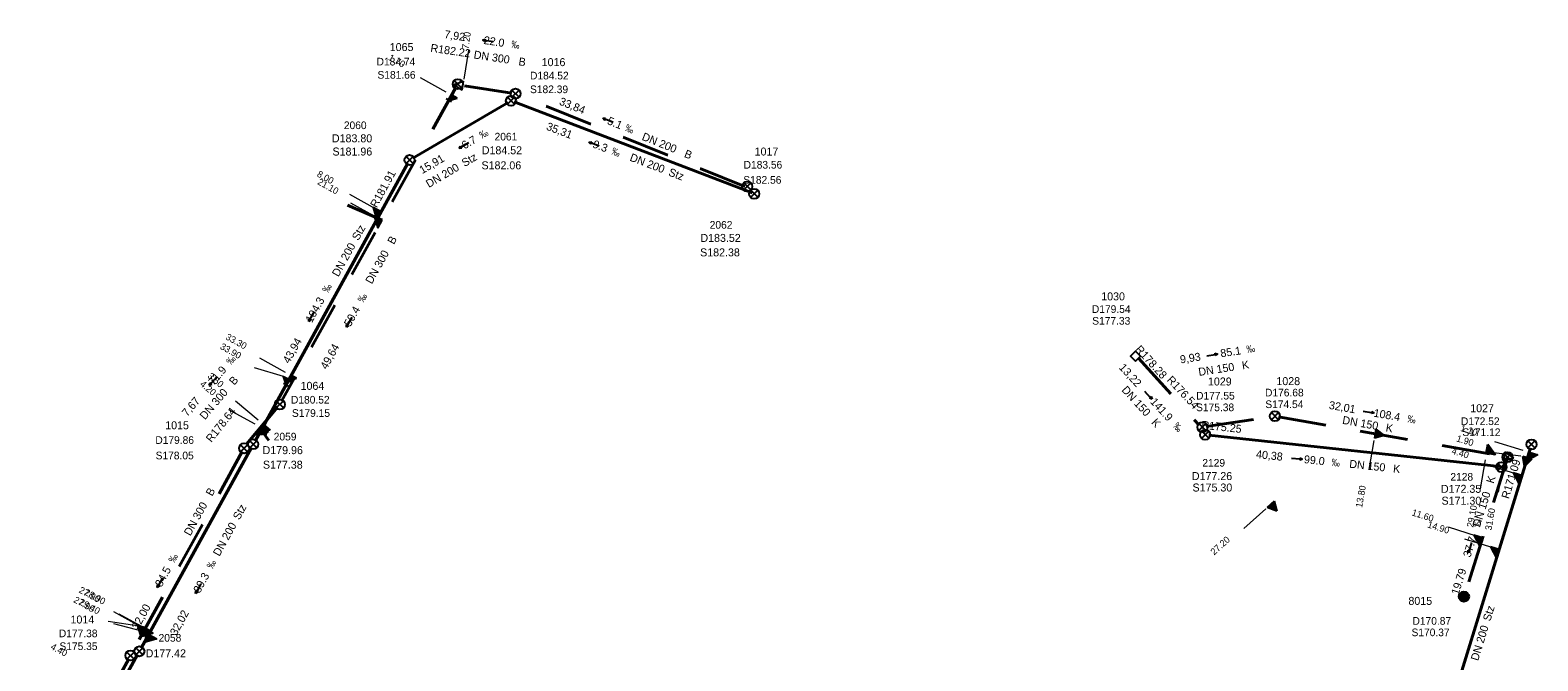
# Model space of a CAD drawing. Header units: millimetres. Extents: x 3490434 to 3491273, y 5754222 to 5754907.
# Tile 8 of 17: x 3490636 to 3490840, y 5754659 to 5754744. Entities that reach past the tile are written whole.
import ezdxf

# ---------------------------------------------------------------- set-up
doc = ezdxf.new("R2010")
doc.units = ezdxf.units.MM
for name, color, linetype in [('Default_kanal_anschluss_l', 7, 'Continuous'), ('Default_kanal_anschluss_s', 7, 'Continuous'), ('Default_kanal_anschluss_t', 7, 'Continuous'), ('Default_kanal_haltungen_l', 7, 'Continuous'), ('Default_kanal_haltungen_s', 7, 'Continuous'), ('Default_kanal_haltungen_t', 7, 'Continuous'), ('Default_kanal_schacht_s', 7, 'Continuous'), ('Default_kanal_schacht_t', 7, 'Continuous')]:
    doc.layers.add(name, color=color, linetype=linetype)
doc.styles.get("Standard").update_dxf_attribs({"font": 'ARIALN.TTF'})

# ---------------------------------------------------------------- blocks, each defined once
blk = doc.blocks.new('Schacht 1001')
at = {"color": 254, "true_color": 0xd3d3d3}
for p, q in [((0.35, 0.35), (-0.35, -0.35)), ((-0.35, 0.35), (0.35, -0.35))]:
    blk.add_line(p, q, dxfattribs=at)
blk.add_circle((0, 0), 0.5, dxfattribs=at)
blk = doc.blocks.new('Schacht 3000')
at = {"color": 254, "true_color": 0xd3d3d3}
blk.add_lwpolyline([(0, -0.71), (0.71, 0), (0, 0.71), (-0.71, 0)], close=True, dxfattribs=at)
blk = doc.blocks.new('Schacht 1501')
at = {"true_color": 0xd3d3d3}
h = blk.add_hatch(color=254, dxfattribs=at)
edge = h.paths.add_edge_path()
edge.add_arc((0, 0), 0.5, 0, 360)
at = {"color": 254, "true_color": 0xd3d3d3}
blk.add_circle((0, 0), 0.5, dxfattribs=at)
blk = doc.blocks.new('Promille Kanalhaltung')
at = {"color": 254, "true_color": 0xd3d3d3, "insert": (-1.05, 0), "char_height": 1, "attachment_point": 1, "rotation": 90}
blk.add_mtext_dynamic_manual_height_columns('‰', width=1.5118, gutter_width=12.5, heights=[0], dxfattribs=at)
blk = doc.blocks.new('Fließrichtung Kanalhaltung')
at = {"true_color": 0xd3d3d3}
blk.add_hatch(color=254, dxfattribs=at).paths.add_polyline_path([(0.23, 0.5), (-0.22, 0.5), (0, 0)])
at = {"color": 254, "true_color": 0xd3d3d3}
for p, q in [((0, 0), (-0.22, 0.5)), ((0.23, 0.5), (-0.22, 0.5)), ((0, 2.15), (0, 0.5)), ((0.23, 0.5), (0, 0))]:
    blk.add_line(p, q, dxfattribs=at)
blk = doc.blocks.new('Einlass links')
at = {"true_color": 0xd3d3d3}
blk.add_hatch(color=254, dxfattribs=at).paths.add_polyline_path([(0, 0.62), (0, 0), (-0.62, 0)])
at = {"color": 254, "true_color": 0xd3d3d3}
for p, q in [((-0.62, 0), (0, 0.62)), ((0, 0), (-0.62, 0)), ((0, 0.62), (0, 0))]:
    blk.add_line(p, q, dxfattribs=at)
blk = doc.blocks.new('Einlass rechts')
at = {"true_color": 0xd3d3d3}
blk.add_hatch(color=254, dxfattribs=at).paths.add_polyline_path([(0, 0.62), (0, 0), (0.62, 0)])
at = {"color": 254, "true_color": 0xd3d3d3}
for p, q in [((0, 0.62), (0, 0)), ((0.62, 0), (0, 0.62)), ((0, 0), (0.62, 0))]:
    blk.add_line(p, q, dxfattribs=at)
blk = doc.blocks.new('Einlass unten')
at = {"color": 254, "true_color": 0xd3d3d3}
for p, q in [((-0.31, 0), (0, 0.62)), ((-0.31, 0), (0.31, 0)), ((0, 0.62), (0.31, 0))]:
    blk.add_line(p, q, dxfattribs=at)
blk = doc.blocks.new('Einlass oben')
at = {"true_color": 0xd3d3d3}
blk.add_hatch(color=254, dxfattribs=at).paths.add_polyline_path([(0, 0.62), (-0.31, 0), (0.31, 0)])
at = {"color": 254, "true_color": 0xd3d3d3}
for p, q in [((-0.31, 0), (0, 0.62)), ((-0.31, 0), (0.31, 0)), ((0, 0.62), (0.31, 0))]:
    blk.add_line(p, q, dxfattribs=at)
blk = doc.blocks.new('Einlass rechts verdeckelt')
at = {"true_color": 0xd3d3d3}
blk.add_hatch(color=254, dxfattribs=at).paths.add_polyline_path([(-0.62, 0), (0, 0), (0, 0.62)])
at = {"color": 254, "true_color": 0xd3d3d3}
for p, q in [((0, 0.62), (-0.62, 0)), ((-0.62, 0), (0, 0)), ((-0.31, 0.62), (0.31, 0.62)), ((0, 0), (0, 0.62))]:
    blk.add_line(p, q, dxfattribs=at)
blk = doc.blocks.new('Einlass links verdeckelt')
at = {"true_color": 0xd3d3d3}
blk.add_hatch(color=254, dxfattribs=at).paths.add_polyline_path([(0.62, 0), (0, 0), (0, 0.62)])
at = {"color": 254, "true_color": 0xd3d3d3}
for p, q in [((0.31, 0.62), (-0.31, 0.62)), ((0, 0), (0, 0.62)), ((0, 0.62), (0.62, 0)), ((0.62, 0), (0, 0))]:
    blk.add_line(p, q, dxfattribs=at)

msp = doc.modelspace()

# ---------------------------------------------------------------- linework, layer by layer
at = {"layer": 'Default_kanal_anschluss_l', "color": 152, "lineweight": 13, "true_color": 0x006eb4}
for points in [[(3490694.96, 5754741.53), (3490694.36, 5754737.58)], [(3490688.42, 5754737.81), (3490691.91, 5754735.86)], [(3490678.99, 5754720.85), (3490682.49, 5754718.91)], [(3490663.4, 5754693.99), (3490666.46, 5754691.42)], [(3490662.43, 5754692.84), (3490666.01, 5754690.88)], [(3490817.74, 5754688.66), (3490817.05, 5754684.72)], [(3490832.81, 5754686.01), (3490832.12, 5754682.07)], [(3490835.28, 5754685.58), (3490834.58, 5754681.64)], [(3490803.07, 5754679.4), (3490800.11, 5754676.71)], [(3490827.78, 5754676.94), (3490831.6, 5754675.74)], [(3490646.83, 5754665.47), (3490650.34, 5754663.55)], [(3490646.11, 5754664.16), (3490650.34, 5754663.55)]]:
    msp.add_lwpolyline(points, dxfattribs=at)
at = {"layer": 'Default_kanal_anschluss_l', "color": 152, "lineweight": 40, "true_color": 0x006eb4}
for points in [[(3490683.27, 5754718.47), (3490678.57, 5754720.51)], [(3490666.7, 5754690.3), (3490667.91, 5754688.64)], [(3490667.15, 5754690.84), (3490667.75, 5754689.69)]]:
    msp.add_lwpolyline(points, dxfattribs=at)
at = {"layer": 'Default_kanal_anschluss_l', "color": 13, "lineweight": 13, "true_color": 0xbe6e6e}
for points in [[(3490678.84, 5754721.99), (3490682.34, 5754720.06)], [(3490665.92, 5754698.51), (3490669.85, 5754697.37)], [(3490666.64, 5754699.82), (3490670.14, 5754697.89)], [(3490834.09, 5754688.5), (3490837.91, 5754687.32)], [(3490833.65, 5754687.06), (3490837.67, 5754686.56)], [(3490833.12, 5754685.34), (3490836.94, 5754684.17)], [(3490830.03, 5754675.31), (3490833.85, 5754674.13)], [(3490646.85, 5754663.87), (3490650.83, 5754662.81)], [(3490647.57, 5754665.18), (3490651.07, 5754663.25)]]:
    msp.add_lwpolyline(points, dxfattribs=at)
at = {"layer": 'Default_kanal_haltungen_l', "color": 152, "lineweight": 40, "true_color": 0x006eb4}
for points in [[(3490693.28, 5754736.47), (3490690.12, 5754730.79)], [(3490700.85, 5754735.7), (3490694.42, 5754736.66)], [(3490711.55, 5754731.49), (3490705.52, 5754733.93)], [(3490721.99, 5754727.27), (3490715.96, 5754729.71)], [(3490687.81, 5754726.64), (3490684.65, 5754720.95)], [(3490732.42, 5754723.04), (3490726.39, 5754725.48)], [(3490682.34, 5754716.8), (3490679.18, 5754711.11)], [(3490676.87, 5754706.96), (3490673.71, 5754701.28)], [(3490785.82, 5754699.79), (3490790.19, 5754694.97)], [(3490671.4, 5754697.12), (3490669.64, 5754693.96)], [(3490669.08, 5754693.14), (3490664.9, 5754688.15)], [(3490804.8, 5754691.85), (3490811.21, 5754690.72)], [(3490793.38, 5754691.45), (3490794.05, 5754690.7)], [(3490794.98, 5754690.53), (3490801.41, 5754691.5)], [(3490815.89, 5754689.9), (3490822.29, 5754688.77)], [(3490826.97, 5754687.95), (3490833.38, 5754686.83)], [(3490664.31, 5754687.14), (3490661.18, 5754681.43)], [(3490835.91, 5754686.44), (3490833.96, 5754680.23)], [(3490658.9, 5754677.27), (3490655.77, 5754671.57)], [(3490832.53, 5754675.7), (3490830.58, 5754669.5)], [(3490653.48, 5754667.4), (3490650.35, 5754661.7)], [(3490648.91, 5754659.08), (3490645.81, 5754653.36)]]:
    msp.add_lwpolyline(points, dxfattribs=at)
at = {"layer": 'Default_kanal_haltungen_l', "color": 13, "lineweight": 40, "true_color": 0xbe6e6e}
for points in [[(3490700.35, 5754734.43), (3490687.42, 5754726.88)], [(3490733.44, 5754722.17), (3490701.16, 5754734.5)], [(3490686.75, 5754726.2), (3490666.04, 5754688.57)], [(3490795.36, 5754689.37), (3490834.82, 5754685.1)], [(3490665.56, 5754687.7), (3490650.6, 5754660.52)], [(3490838.95, 5754687.63), (3490823.11, 5754636.19)], [(3490650.11, 5754659.64), (3490635.55, 5754633.04)]]:
    msp.add_lwpolyline(points, dxfattribs=at)

# ---------------------------------------------------------------- block references
at = {"layer": 'Default_kanal_anschluss_s'}
for name, p, xscale, yscale, rotation in [('Einlass unten', (3490694.23, 5754736.69), 2.004983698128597, 2.004983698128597, 81.47), ('Einlass rechts verdeckelt', (3490692.7, 5754735.43), 1.336655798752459, 1.336655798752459, 150.92), ('Einlass rechts', (3490683.13, 5754719.62), 2.004983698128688, 2.004983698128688, 151.17), ('Einlass rechts', (3490683.27, 5754718.47), 2.004983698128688, 2.004983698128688, 150.92), ('Einlass links verdeckelt', (3490670.64, 5754696.93), 1.336655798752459, 1.336655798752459, 151.17), ('Einlass rechts verdeckelt', (3490670.93, 5754697.46), 1.336655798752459, 1.336655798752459, 151.17), ('Einlass links', (3490666.7, 5754690.3), 2.004983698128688, 2.004983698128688, 140.04), ('Einlass links', (3490667.15, 5754690.84), 2.004983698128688, 2.004983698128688, 140.04), ('Einlass oben', (3490817.9, 5754689.55), 2.004983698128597, 2.004983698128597, 260.04), ('Einlass links', (3490832.97, 5754686.9), 2.004983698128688, 2.004983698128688, 260.04), ('Einlass unten', (3490835.43, 5754686.47), 2.004983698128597, 2.004983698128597, 260.04), ('Einlass oben', (3490838.53, 5754686.29), 2.004983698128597, 2.004983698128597, 162.89), ('Einlass links', (3490838.77, 5754687.06), 2.004983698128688, 2.004983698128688, 162.89), ('Einlass rechts', (3490837.8, 5754683.9), 2.004983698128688, 2.004983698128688, 162.89), ('Einlass oben', (3490803.74, 5754680), 2.004983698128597, 2.004983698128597, 222.15), ('Einlass rechts', (3490832.45, 5754675.46), 2.004983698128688, 2.004983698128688, 162.52), ('Einlass rechts', (3490834.71, 5754673.87), 2.004983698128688, 2.004983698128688, 162.89), ('Einlass rechts', (3490651.13, 5754663.12), 2.004983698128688, 2.004983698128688, 151.24), ('Einlass rechts', (3490651.86, 5754662.82), 2.004983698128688, 2.004983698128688, 151.16), ('Einlass links', (3490651.13, 5754663.12), 2.004983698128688, 2.004983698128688, 151.24), ('Einlass links', (3490651.62, 5754662.38), 2.004983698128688, 2.004983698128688, 151.16)]:
    msp.add_blockref(name, p, dxfattribs=dict(at, xscale=xscale, yscale=yscale, rotation=rotation))
at = {"layer": 'Default_kanal_haltungen_s'}
for name, p, xscale, yscale, rotation in [('Fließrichtung Kanalhaltung', (3490696.86, 5754742.88), 0.6938176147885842, 0.6938176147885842, 261.47), ('Promille Kanalhaltung', (3490700.71, 5754741.8), 0.9867103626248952, 0.9867103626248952, 261.47), ('Promille Kanalhaltung', (3490696.83, 5754729.44), 0.9867103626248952, 0.9867103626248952, 300.17), ('Fließrichtung Kanalhaltung', (3490713.19, 5754732.28), 0.6938176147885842, 0.6938176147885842, 247.99), ('Promille Kanalhaltung', (3490716.1, 5754730.56), 0.9867103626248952, 0.9867103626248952, 247.99), ('Fließrichtung Kanalhaltung', (3490693.69, 5754728.19), 0.6938176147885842, 0.6938176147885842, 300.17), ('Fließrichtung Kanalhaltung', (3490711.31, 5754729.06), 0.6938176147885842, 0.6938176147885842, 249.09), ('Promille Kanalhaltung', (3490714.26, 5754727.4), 0.9867103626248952, 0.9867103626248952, 249.1), ('Promille Kanalhaltung', (3490675.98, 5754708.53), 0.9867103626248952, 0.9867103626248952, 330.8899999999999), ('Promille Kanalhaltung', (3490680.78, 5754707.22), 0.9867103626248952, 0.9867103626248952, 330.92), ('Fließrichtung Kanalhaltung', (3490673.31, 5754704.75), 0.6938176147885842, 0.6938176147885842, 330.8899999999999), ('Fließrichtung Kanalhaltung', (3490678.42, 5754703.99), 0.6938176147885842, 0.6938176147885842, 330.92), ('Promille Kanalhaltung', (3490662.79, 5754698.77), 0.9867103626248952, 0.9867103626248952, 319.54), ('Fließrichtung Kanalhaltung', (3490796.55, 5754700.34), 0.6938176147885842, 0.6938176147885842, 98.6), ('Promille Kanalhaltung', (3490800.55, 5754700.44), 0.9867103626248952, 0.9867103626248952, 278.6), ('Fließrichtung Kanalhaltung', (3490659.83, 5754696.08), 0.6938176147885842, 0.6938176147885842, 319.54), ('Fließrichtung Kanalhaltung', (3490787.65, 5754694.22), 0.6938176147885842, 0.6938176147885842, 42.46999999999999), ('Fließrichtung Kanalhaltung', (3490817.76, 5754692.37), 0.6938176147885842, 0.6938176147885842, 80.05), ('Promille Kanalhaltung', (3490822.2, 5754691.08), 0.9867103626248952, 0.9867103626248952, 260.06), ('Promille Kanalhaltung', (3490790.38, 5754690.49), 0.9867103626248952, 0.9867103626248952, 222.48), ('Fließrichtung Kanalhaltung', (3490808.05, 5754686.1), 0.6938176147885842, 0.6938176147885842, 83.82), ('Promille Kanalhaltung', (3490811.94, 5754685.17), 0.9867103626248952, 0.9867103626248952, 263.83), ('Promille Kanalhaltung', (3490832.08, 5754676.76), 0.9867103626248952, 0.9867103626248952, 342.52), ('Promille Kanalhaltung', (3490655.14, 5754671.96), 0.9867103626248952, 0.9867103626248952, 331.23), ('Fließrichtung Kanalhaltung', (3490830.53, 5754673.42), 0.6938176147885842, 0.6938176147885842, 342.52), ('Promille Kanalhaltung', (3490660.33, 5754671.14), 0.9867103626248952, 0.9867103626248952, 331.16), ('Fließrichtung Kanalhaltung', (3490652.79, 5754668.72), 0.6938176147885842, 0.6938176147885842, 331.23), ('Fließrichtung Kanalhaltung', (3490657.98, 5754667.9), 0.6938176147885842, 0.6938176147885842, 331.16)]:
    msp.add_blockref(name, p, dxfattribs=dict(at, xscale=xscale, yscale=yscale, rotation=rotation))
at = {"layer": 'Default_kanal_schacht_s'}
for name, p, xscale, yscale in [('Schacht 1001', (3490693.53, 5754736.91), 1.367398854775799, 1.367398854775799), ('Schacht 1001', (3490700.74, 5754734.66), 1.367398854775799, 1.367398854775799), ('Schacht 1001', (3490701.35, 5754735.62), 1.367398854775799, 1.367398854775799), ('Schacht 1001', (3490686.99, 5754726.63), 1.367398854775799, 1.367398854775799), ('Schacht 1001', (3490732.77, 5754723.05), 1.367398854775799, 1.367398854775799), ('Schacht 1001', (3490733.72, 5754722.06), 1.367398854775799, 1.367398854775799), ('Schacht 3000', (3490785.4, 5754700.06), 0.9668970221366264, 0.9668970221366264), ('Schacht 1001', (3490669.4, 5754693.52), 1.367398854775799, 1.367398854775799), ('Schacht 1001', (3490804.31, 5754691.93), 1.367398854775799, 1.367398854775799), ('Schacht 1001', (3490794.48, 5754690.45), 1.367398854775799, 1.367398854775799), ('Schacht 1001', (3490794.86, 5754689.42), 1.367398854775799, 1.367398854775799), ('Schacht 1001', (3490664.55, 5754687.58), 1.367398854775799, 1.367398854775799), ('Schacht 1001', (3490665.8, 5754688.13), 1.367398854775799, 1.367398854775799), ('Schacht 1001', (3490839.09, 5754688.11), 1.367398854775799, 1.367398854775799), ('Schacht 1001', (3490835.01, 5754685.04), 1.367398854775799, 1.367398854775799), ('Schacht 1001', (3490835.84, 5754686.38), 1.367398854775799, 1.367398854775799), ('Schacht 1501', (3490829.94, 5754667.49), 1.367398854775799, 1.367398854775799), ('Schacht 1001', (3490649.15, 5754659.51), 1.367398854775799, 1.367398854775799), ('Schacht 1001', (3490650.35, 5754660.08), 1.367398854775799, 1.367398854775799)]:
    msp.add_blockref(name, p, dxfattribs=dict(at, xscale=xscale, yscale=yscale))

# ---------------------------------------------------------------- texts
at = {"layer": 'Default_kanal_anschluss_l', "color": 13, "true_color": 0xbe6e6e, "style": ''}
for s, rotation, p in [('33.30', 331.17, (3490661.96, 5754702.4)), ('33.90', 331.17, (3490661.21, 5754701.1)), ('1.10', 342.89, (3490829.38, 5754689.95)), ('1.90', 342.89, (3490828.84, 5754688.54)), ('4.40', 342.89, (3490828.2, 5754686.86)), ('14.90', 342.89, (3490824.92, 5754676.88)), ('28.90', 331.16, (3490642.8, 5754667.81)), ('29.40', 331.16, (3490642.07, 5754666.5))]:
    msp.add_text(s, height=0.901, rotation=rotation, dxfattribs=at).set_placement(p)
at = {"layer": 'Default_kanal_anschluss_l', "color": 9, "true_color": 0xc0c0c0, "style": ''}
for s, height, rotation, p in [('43,94', 1.081, 60.89, (3490670.67, 5754698.98)), ('49,64', 1.081, 60.93, (3490675.76, 5754698.18)), ('R178.28', 1.081, 312.28, (3490785.3, 5754700.92)), ('9,93', 1.081, 8.6, (3490791.53, 5754699.07)), ('85.1', 1.081, 8.6, (3490797, 5754699.9)), ('71.9', 1.081, 49.54, (3490660.43, 5754696.01)), ('13,22', 1.081, 312.48, (3490783.09, 5754698.46)), ('DN 150', 1.081, 8.59, (3490794.02, 5754697.38)), ('K', 1.08, 8.63, (3490799.92, 5754698.27)), ('B', 1.08, 49.56, (3490663.23, 5754696.05)), ('DN 150', 1.081, 312.48, (3490783.45, 5754695.42)), ('R176.54', 1.081, 313.14, (3490789.58, 5754696.77)), ('7,67', 1.081, 49.54, (3490656.84, 5754691.8)), ('DN 300', 1.081, 49.54, (3490659.25, 5754691.37)), ('141.9', 1.081, 312.48, (3490787.33, 5754693.82)), ('32,01', 1.081, 350.06, (3490811.57, 5754692.94)), ('R178.64', 1.081, 51.33, (3490660.12, 5754688.29)), ('DN 150', 1.081, 350.05, (3490813.39, 5754690.91)), ('108.4', 1.081, 350.06, (3490817.63, 5754691.88)), ('K', 1.08, 312.47, (3490787.48, 5754691.02)), ('R175.25', 1.081, 353.83, (3490794.3, 5754690.24)), ('K', 1.08, 350, (3490819.27, 5754689.88)), ('40,38', 1.081, 353.84, (3490801.71, 5754686.28)), ('99.0', 1.081, 353.83, (3490808.2, 5754685.58)), ('DN 150', 1.081, 353.83, (3490814.35, 5754684.96)), ('R171.09', 1.081, 72.89, (3490836.02, 5754680.66)), ('K', 1.08, 353.83, (3490820.29, 5754684.32)), ('K', 1.08, 72.52, (3490833.96, 5754682.74)), ('B', 1.08, 61.23, (3490660.23, 5754681.01)), ('DN 150', 1.081, 72.52, (3490832.1, 5754676.84)), ('DN 300', 1.081, 61.24, (3490657.27, 5754675.63)), ('Stz', 1.081, 61.16, (3490663.91, 5754677.79)), ('DN 200', 1.081, 61.17, (3490661.21, 5754672.87)), ('37.7', 1.081, 72.52, (3490830.81, 5754672.73)), ('84.5', 1.081, 61.23, (3490653.35, 5754668.7)), ('89.3', 1.081, 61.16, (3490658.54, 5754667.88)), ('19.79', 1.081, 72.52, (3490829.21, 5754667.65)), ('32,00', 1.081, 61.24, (3490650.19, 5754662.93)), ('32,02', 1.081, 61.16, (3490655.37, 5754662.12)), ('Stz', 1.081, 72.9, (3490833.51, 5754664.08)), ('DN 200', 1.081, 72.9, (3490831.86, 5754658.72))]:
    msp.add_text(s, height=height, rotation=rotation, dxfattribs=at).set_placement(p)
at = {"layer": 'Default_kanal_anschluss_l', "color": 152, "true_color": 0x006eb4, "style": ''}
for s, rotation, p in [('4.20', 320.04, (3490658.49, 5754696.14)), ('3.50', 320.04, (3490659.51, 5754697.24)), ('13.80', 80.04, (3490816.13, 5754679.49)), ('29.10', 80.04, (3490831.2, 5754676.81)), ('11.60', 342.52, (3490822.79, 5754678.51)), ('31.60', 80.04, (3490833.67, 5754676.42)), ('27.20', 42.16, (3490796.07, 5754673.06)), ('27.90', 331.24, (3490641.34, 5754666.78)), ('27.90', 331.24, (3490642.06, 5754668.1)), ('4.40', 331.49, (3490638.23, 5754660.44))]:
    msp.add_text(s, height=0.901, rotation=rotation, dxfattribs=at).set_placement(p)
for s, height, p in [('1064', 1.081, (3490672.21, 5754695.5)), ('1029', 1.081, (3490795.23, 5754696.09)), ('1028', 1.081, (3490804.51, 5754696.14)), ('D180.52', 1.036, (3490670.91, 5754693.64)), ('D177.55', 1.036, (3490793.62, 5754694.19)), ('S174.54', 1.036, (3490803.01, 5754693.03)), ('D176.68', 1.036, (3490802.97, 5754694.61)), ('S179.15', 1.036, (3490671.04, 5754691.84)), ('S175.38', 1.036, (3490793.62, 5754692.61)), ('1027', 1.081, (3490830.79, 5754692.47)), ('1015', 1.081, (3490653.86, 5754690.16)), ('D172.52', 1.036, (3490829.53, 5754690.73)), ('S171.12', 1.036, (3490829.73, 5754689.24)), ('D179.86', 1.036, (3490652.52, 5754688.18)), ('S178.05', 1.036, (3490652.56, 5754686.09)), ('8015', 1.081, (3490822.41, 5754666.37)), ('1014', 1.081, (3490641.02, 5754663.85)), ('D170.87', 1.036, (3490822.96, 5754663.68)), ('D177.38', 1.036, (3490639.44, 5754661.99)), ('S175.35', 1.036, (3490639.52, 5754660.25)), ('S170.37', 1.036, (3490822.83, 5754662.13))]:
    msp.add_text(s, height=height, dxfattribs=at).set_placement(p)
at = {"layer": 'Default_kanal_anschluss_l', "color": 13, "true_color": 0xbe6e6e, "style": ''}
for s, height, p in [('D179.96', 1.081, (3490667.06, 5754686.79)), ('2059', 1.036, (3490668.57, 5754688.65)), ('S177.38', 1.081, (3490667.11, 5754684.82)), ('2129', 1.036, (3490794.47, 5754685.1)), ('D177.26', 1.081, (3490793.05, 5754683.28)), ('2128', 1.036, (3490828.1, 5754683.2)), ('S175.30', 1.081, (3490793.14, 5754681.73)), ('D172.35', 1.081, (3490826.82, 5754681.55)), ('S171.30', 1.081, (3490826.9, 5754679.94)), ('2058', 1.036, (3490652.96, 5754661.39)), ('D177.42', 1.081, (3490651.21, 5754659.27))]:
    msp.add_text(s, height=height, dxfattribs=at).set_placement(p)
at = {"layer": 'Default_kanal_anschluss_t', "color": 152, "true_color": 0x006eb4, "style": ''}
for s, rotation, p in [('7.20', 81.47, (3490694.96, 5754741.6)), ('1.70', 330.92, (3490684.02, 5754740.25)), ('21.10', 330.92, (3490674.41, 5754723.4)), ('4.20', 320.04, (3490658.49, 5754696.14)), ('3.50', 320.04, (3490659.51, 5754697.24)), ('13.80', 80.04, (3490816.13, 5754679.49)), ('29.10', 80.04, (3490831.2, 5754676.81)), ('11.60', 342.52, (3490822.79, 5754678.51)), ('31.60', 80.04, (3490833.67, 5754676.42)), ('27.20', 42.16, (3490796.07, 5754673.06)), ('27.90', 331.24, (3490641.34, 5754666.78)), ('27.90', 331.24, (3490642.06, 5754668.1)), ('4.40', 331.49, (3490638.23, 5754660.44))]:
    msp.add_text(s, height=0.901, rotation=rotation, dxfattribs=at).set_placement(p)
at = {"layer": 'Default_kanal_anschluss_t', "color": 13, "true_color": 0xbe6e6e, "style": ''}
for s, rotation, p in [('8.00', 331.17, (3490674.34, 5754724.46)), ('33.30', 331.17, (3490661.96, 5754702.4)), ('33.90', 331.17, (3490661.21, 5754701.1)), ('1.10', 342.89, (3490829.38, 5754689.95)), ('1.90', 342.89, (3490828.84, 5754688.54)), ('4.40', 342.89, (3490828.2, 5754686.86)), ('14.90', 342.89, (3490824.92, 5754676.88)), ('28.90', 331.16, (3490642.8, 5754667.81)), ('29.40', 331.16, (3490642.07, 5754666.5))]:
    msp.add_text(s, height=0.901, rotation=rotation, dxfattribs=at).set_placement(p)
at = {"layer": 'Default_kanal_haltungen_t', "color": 9, "true_color": 0xc0c0c0, "style": ''}
for s, height, rotation, p in [('7,92', 1.081, 351.46, (3490691.64, 5754743.16)), ('22.0', 1.081, 351.47, (3490696.98, 5754742.36)), ('R182.22', 1.081, 351.6, (3490689.77, 5754741.31)), ('DN 300', 1.081, 351.47, (3490695.63, 5754740.4)), ('B', 1.08, 351.52, (3490701.71, 5754739.48)), ('33,84', 1.081, 337.99, (3490707.18, 5754734.17)), ('35,31', 1.081, 339.1, (3490705.43, 5754730.77)), ('5.1', 1.081, 337.99, (3490713.7, 5754731.53)), ('6.7', 1.081, 30.17, (3490694.44, 5754728.05)), ('9.3', 1.081, 339.1, (3490711.72, 5754728.37)), ('DN 200', 1.081, 337.99, (3490718.39, 5754729.39)), ('15,91', 1.081, 30.18, (3490688.7, 5754724.71)), ('Stz', 1.081, 30.39, (3490694.45, 5754725.67)), ('DN 200', 1.081, 339.09, (3490716.75, 5754726.57)), ('B', 1.08, 337.96, (3490724.13, 5754727.07)), ('R181.91', 1.081, 61.17, (3490682.53, 5754720.08)), ('DN 200', 1.081, 30.39, (3490689.6, 5754722.83)), ('Stz', 1.081, 339.08, (3490721.99, 5754724.57)), ('Stz', 1.081, 61.13, (3490680.05, 5754715.64)), ('DN 200', 1.081, 61.12, (3490677.34, 5754710.73)), ('DN 300', 1.081, 60.92, (3490681.87, 5754709.75)), ('B', 1.08, 60.97, (3490684.86, 5754715.11)), ('104.3', 1.081, 60.89, (3490673.75, 5754704.51)), ('50.4', 1.081, 60.92, (3490678.97, 5754703.97)), ('43,94', 1.081, 60.89, (3490670.67, 5754698.98)), ('49,64', 1.081, 60.93, (3490675.76, 5754698.18)), ('R178.28', 1.081, 312.28, (3490785.3, 5754700.92)), ('9,93', 1.081, 8.6, (3490791.53, 5754699.07)), ('85.1', 1.081, 8.6, (3490797, 5754699.9)), ('71.9', 1.081, 49.54, (3490660.43, 5754696.01)), ('13,22', 1.081, 312.48, (3490783.09, 5754698.46)), ('DN 150', 1.081, 8.59, (3490794.02, 5754697.38)), ('K', 1.08, 8.63, (3490799.92, 5754698.27)), ('B', 1.08, 49.56, (3490663.23, 5754696.05)), ('DN 150', 1.081, 312.48, (3490783.45, 5754695.42)), ('R176.54', 1.081, 313.14, (3490789.58, 5754696.77)), ('7,67', 1.081, 49.54, (3490656.84, 5754691.8)), ('DN 300', 1.081, 49.54, (3490659.25, 5754691.37)), ('141.9', 1.081, 312.48, (3490787.33, 5754693.82)), ('32,01', 1.081, 350.06, (3490811.57, 5754692.94)), ('R178.64', 1.081, 51.33, (3490660.12, 5754688.29)), ('DN 150', 1.081, 350.05, (3490813.39, 5754690.91)), ('108.4', 1.081, 350.06, (3490817.63, 5754691.88)), ('K', 1.08, 312.47, (3490787.48, 5754691.02)), ('R175.25', 1.081, 353.83, (3490794.3, 5754690.24)), ('K', 1.08, 350, (3490819.27, 5754689.88)), ('40,38', 1.081, 353.84, (3490801.71, 5754686.28)), ('99.0', 1.081, 353.83, (3490808.2, 5754685.58)), ('DN 150', 1.081, 353.83, (3490814.35, 5754684.96)), ('R171.09', 1.081, 72.89, (3490836.02, 5754680.66)), ('K', 1.08, 353.83, (3490820.29, 5754684.32)), ('K', 1.08, 72.52, (3490833.96, 5754682.74)), ('B', 1.08, 61.23, (3490660.23, 5754681.01)), ('DN 150', 1.081, 72.52, (3490832.1, 5754676.84)), ('DN 300', 1.081, 61.24, (3490657.27, 5754675.63)), ('Stz', 1.081, 61.16, (3490663.91, 5754677.79)), ('DN 200', 1.081, 61.17, (3490661.21, 5754672.87)), ('37.7', 1.081, 72.52, (3490830.81, 5754672.73)), ('84.5', 1.081, 61.23, (3490653.35, 5754668.7)), ('89.3', 1.081, 61.16, (3490658.54, 5754667.88)), ('19.79', 1.081, 72.52, (3490829.21, 5754667.65)), ('32,00', 1.081, 61.24, (3490650.19, 5754662.93)), ('32,02', 1.081, 61.16, (3490655.37, 5754662.12)), ('Stz', 1.081, 72.9, (3490833.51, 5754664.08)), ('DN 200', 1.081, 72.9, (3490831.86, 5754658.72))]:
    msp.add_text(s, height=height, rotation=rotation, dxfattribs=at).set_placement(p)
at = {"layer": 'Default_kanal_schacht_t', "color": 152, "true_color": 0x006eb4, "style": ''}
for s, height, p in [('1065', 1.081, (3490684.3, 5754741.39)), ('D184.74', 1.036, (3490682.52, 5754739.44)), ('1016', 1.081, (3490704.9, 5754739.35)), ('S181.66', 1.036, (3490682.64, 5754737.65)), ('D184.52', 1.036, (3490703.32, 5754737.55)), ('S182.39', 1.036, (3490703.32, 5754735.69)), ('1017', 1.081, (3490733.77, 5754727.24)), ('D183.56', 1.036, (3490732.28, 5754725.47)), ('S182.56', 1.036, (3490732.24, 5754723.42)), ('1030', 1.081, (3490780.76, 5754707.62)), ('D179.54', 1.036, (3490779.5, 5754705.92)), ('S177.33', 1.036, (3490779.54, 5754704.33)), ('1064', 1.081, (3490672.21, 5754695.5)), ('1029', 1.081, (3490795.23, 5754696.09)), ('1028', 1.081, (3490804.51, 5754696.14)), ('D180.52', 1.036, (3490670.91, 5754693.64)), ('D177.55', 1.036, (3490793.62, 5754694.19)), ('S174.54', 1.036, (3490803.01, 5754693.03)), ('D176.68', 1.036, (3490802.97, 5754694.61)), ('S179.15', 1.036, (3490671.04, 5754691.84)), ('S175.38', 1.036, (3490793.62, 5754692.61)), ('1027', 1.081, (3490830.79, 5754692.47)), ('1015', 1.081, (3490653.86, 5754690.16)), ('D172.52', 1.036, (3490829.53, 5754690.73)), ('S171.12', 1.036, (3490829.73, 5754689.24)), ('D179.86', 1.036, (3490652.52, 5754688.18)), ('S178.05', 1.036, (3490652.56, 5754686.09)), ('8015', 1.081, (3490822.41, 5754666.37)), ('1014', 1.081, (3490641.02, 5754663.85)), ('D170.87', 1.036, (3490822.96, 5754663.68)), ('D177.38', 1.036, (3490639.44, 5754661.99)), ('S175.35', 1.036, (3490639.52, 5754660.25)), ('S170.37', 1.036, (3490822.83, 5754662.13))]:
    msp.add_text(s, height=height, dxfattribs=at).set_placement(p)
at = {"layer": 'Default_kanal_schacht_t', "color": 13, "true_color": 0xbe6e6e, "style": ''}
for s, height, p in [('2060', 1.036, (3490678.08, 5754730.82)), ('D183.80', 1.081, (3490676.46, 5754729.03)), ('2061', 1.036, (3490698.51, 5754729.28)), ('S181.96', 1.081, (3490676.54, 5754727.24)), ('D184.52', 1.081, (3490696.78, 5754727.41)), ('S182.06', 1.081, (3490696.74, 5754725.37)), ('D183.52', 1.081, (3490726.42, 5754715.54)), ('2062', 1.036, (3490727.68, 5754717.33)), ('S182.38', 1.081, (3490726.38, 5754713.58)), ('D179.96', 1.081, (3490667.06, 5754686.79)), ('2059', 1.036, (3490668.57, 5754688.65)), ('S177.38', 1.081, (3490667.11, 5754684.82)), ('2129', 1.036, (3490794.47, 5754685.1)), ('D177.26', 1.081, (3490793.05, 5754683.28)), ('2128', 1.036, (3490828.1, 5754683.2)), ('S175.30', 1.081, (3490793.14, 5754681.73)), ('D172.35', 1.081, (3490826.82, 5754681.55)), ('S171.30', 1.081, (3490826.9, 5754679.94)), ('2058', 1.036, (3490652.96, 5754661.39)), ('D177.42', 1.081, (3490651.21, 5754659.27))]:
    msp.add_text(s, height=height, dxfattribs=at).set_placement(p)

doc.saveas('drawing.dxf')
